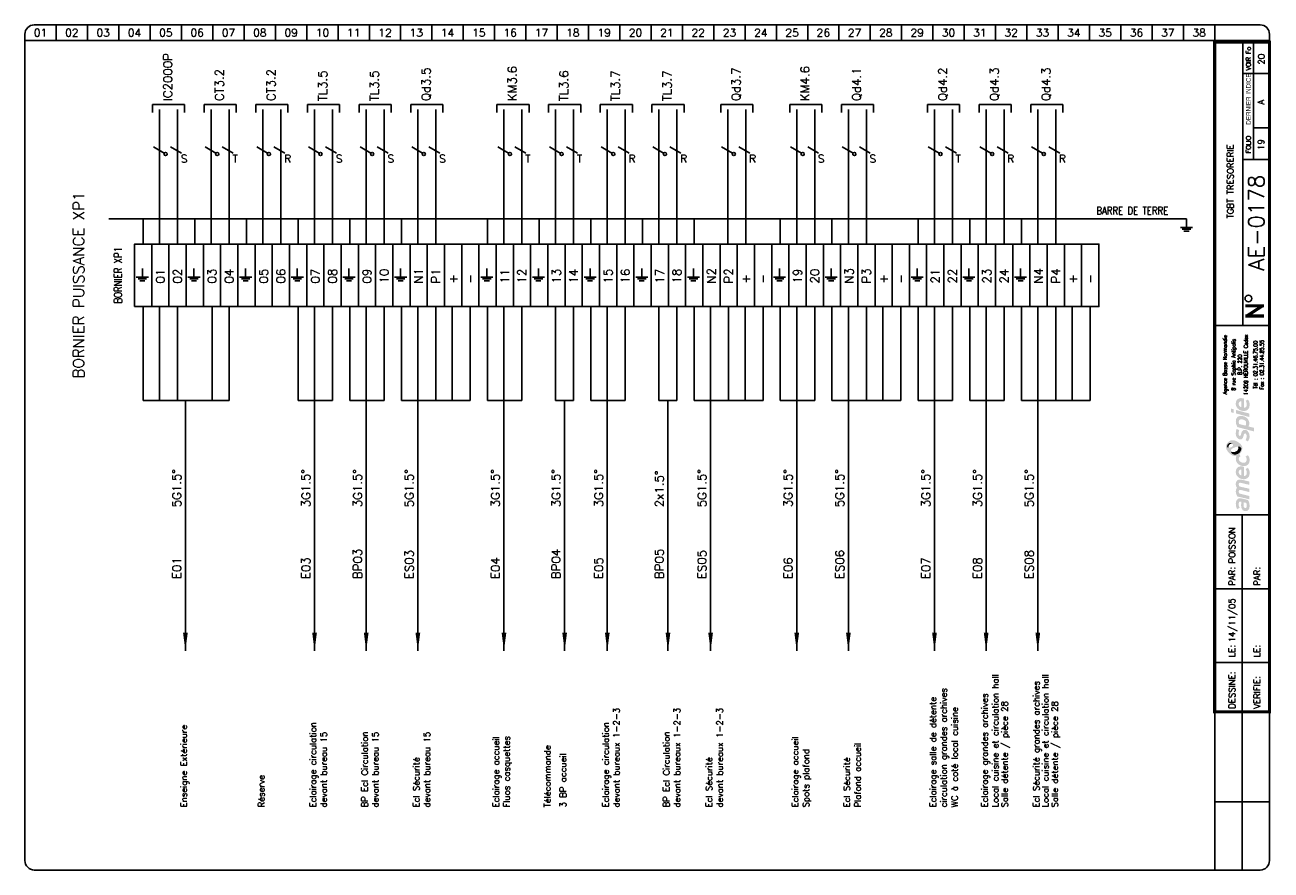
# Model space of a CAD drawing. Header units: millimetres. Extents: x 0 to 398, y 0 to 270.
import ezdxf
from ezdxf.enums import TextEntityAlignment as Align

# ---------------------------------------------------------------- set-up
doc = ezdxf.new("R2010")
doc.units = ezdxf.units.MM
doc.header["$LTSCALE"] = 20
doc.header["$MEASUREMENT"] = 0
for name, color, linetype in [('TEXTE', 3, 'Continuous'), ('TRAIFIN', 1, 'Continuous'), ('TRAIGROS', 2, 'Continuous'), ('TRAIMOY', 4, 'Continuous')]:
    doc.layers.add(name, color=color, linetype=linetype)
doc.styles.add('ROMANS8', font='ROMANS8.shx')
doc.styles.get("Standard").update_dxf_attribs({"font": 'simplex.shx'})
doc.styles.add('TXT', font='txt', dxfattribs={"width": 0.8})

# ---------------------------------------------------------------- blocks, each defined once
blk = doc.blocks.new('FDP-DIV-CHU')
at = {"layer": 'TEXTE', "color": 7, "const_width": 1}
for points in [[(392.75, 180.25), (386.75, 180.25)], [(387.25, 177), (392.25, 180.25)], [(392.75, 177), (386.75, 177)]]:
    blk.add_lwpolyline(points, dxfattribs=at)
at = {"layer": 'TEXTE', "color": 7}
blk.add_circle((387.76, 182.59), 1.08, dxfattribs=at)
at = {"layer": 'TRAIFIN', "color": 7}
for p, q in [((7, 270), (7, 265)), ((17, 270), (17, 265)), ((27, 270), (27, 265)), ((37, 270), (37, 265)), ((47, 270), (47, 265)), ((57, 270), (57, 265)), ((67, 270), (67, 265)), ((77, 270), (77, 265)), ((87, 270), (87, 265)), ((97, 270), (97, 265)), ((107, 270), (107, 265)), ((117, 270), (117, 265)), ((127, 270), (127, 265)), ((137, 270), (137, 265)), ((147, 270), (147, 265)), ((157, 270), (157, 265)), ((167, 270), (167, 265)), ((177, 270), (177, 265)), ((187, 270), (187, 265)), ((197, 270), (197, 265)), ((207, 270), (207, 265)), ((217, 270), (217, 265)), ((227, 270), (227, 265)), ((237, 270), (237, 265)), ((247, 270), (247, 265)), ((257, 270), (257, 265)), ((267, 270), (267, 265)), ((277, 270), (277, 265)), ((287, 270), (287, 265)), ((297, 270), (297, 265)), ((307, 270), (307, 265)), ((317, 270), (317, 265)), ((327, 270), (327, 265)), ((337, 270), (337, 265)), ((347, 270), (347, 265)), ((357, 270), (357, 265)), ((367, 270), (367, 265)), ((377, 270), (377, 265)), ((389.41, 227.04), (389.41, 264.5)), ((389.41, 237.09), (393.96, 237.09))]:
    blk.add_line(p, q, dxfattribs=at)
at = {"layer": 'TRAIGROS', "color": 7}
for p, q in [((-3, 267), (-3, 265)), ((0, 270), (391.5, 270)), ((394.5, 267), (394.5, 265)), ((394.5, 265), (-3, 265)), ((394.5, 265), (-3, 265)), ((-3, 265), (-3, 3)), ((386, 174), (386, 264.5)), ((394.5, 3), (394.5, 265)), ((386, 254.5), (394, 254.5)), ((386, 227.01), (394, 227.01)), ((377, 174), (394.5, 174)), ((377, 113.52), (394.51, 113.52)), ((377, -0.03), (377, 50.52)), ((0, 0), (391.5, 0))]:
    blk.add_line(p, q, dxfattribs=at)
at = {"layer": 'TRAIGROS', "color": 7, "const_width": 1}
blk.add_lwpolyline([(377, 264.5), (377, 50.52), (394.5, 50.52), (394.5, 264.5), (377, 264.5)], dxfattribs=at)
at = {"layer": 'TRAIGROS', "color": 7}
for centre, start, end in [((0, 267), 90, 180), ((391.5, 267), 0, 90), ((0, 3), 180, 270), ((391.5, 3), 270, 0)]:
    blk.add_arc(centre, 3, start, end, dxfattribs=at)
at = {"layer": 'TRAIMOY', "color": 7}
for p, q in [((385.75, -0.01), (385.75, 113.52)), ((377, 89.82), (394.51, 89.82)), ((377, 66.27), (394.51, 66.27)), ((377, 21.75), (394.51, 21.75))]:
    blk.add_line(p, q, dxfattribs=at)
at = {"layer": 'TEXTE', "color": 7}
for s, p in [('01', (2, 267.5)), ('02', (12, 267.5)), ('03', (22, 267.5)), ('04', (32, 267.5)), ('05', (42, 267.5)), ('06', (52, 267.5)), ('07', (62, 267.5)), ('08', (72, 267.5)), ('09', (82, 267.5)), ('10', (92, 267.5)), ('11', (102, 267.5)), ('12', (112, 267.5)), ('13', (122, 267.5)), ('14', (132, 267.5)), ('15', (142, 267.5)), ('16', (152, 267.5)), ('17', (162, 267.5)), ('18', (172, 267.5)), ('19', (182, 267.5)), ('20', (192, 267.5)), ('21', (202, 267.5)), ('22', (212, 267.5)), ('23', (222, 267.5)), ('24', (232, 267.5)), ('25', (242, 267.5)), ('26', (252, 267.5)), ('27', (262, 267.5)), ('28', (272, 267.5)), ('29', (282, 267.5)), ('30', (292, 267.5)), ('31', (302, 267.5)), ('32', (312, 267.5)), ('33', (322, 267.5)), ('34', (332, 267.5)), ('35', (342, 267.5)), ('36', (352, 267.5)), ('37', (362, 267.5)), ('38', (372, 267.5))]:
    blk.add_text(s, height=2.5, dxfattribs=at).set_placement(p, align=Align.MIDDLE)
at = {"layer": 'TEXTE', "color": 7, "width": 0.867769}
blk.add_text('VOIR Fo', height=1.5, rotation=90, dxfattribs=at).set_placement((388.5, 255.5), (388.5, 263), align=Align.FIT)
at = {"layer": 'TEXTE', "color": 7, "style": 'TXT', "width": 0.8}
blk.add_text('DERNIER INDICE', height=1.5, rotation=90, dxfattribs=at).set_placement((388.5, 238.12))
at = {"layer": 'TEXTE', "color": 7}
blk.add_text('FOLIO', height=1.5, rotation=90, dxfattribs=at).set_placement((388.5, 231.76), align=Align.CENTER)
for s, p in [('PAR:', (383.51, 90.82)), ('PAR:', (391.51, 90.82)), ('LE:', (383.51, 67.95)), ('LE:', (391.51, 67.95)), ('DESSINE:', (383.51, 51.52)), ('VERIFIE:', (391.51, 51.52))]:
    blk.add_text(s, height=2, rotation=90, dxfattribs=at).set_placement(p)
at = {"layer": 'TEXTE'}
for tag, p in [('FOLIO_SUIVANT', (392.9, 259.04)), ('INDICE', (392.79, 245.35)), ('FOLIO', (392.79, 231.76))]:
    blk.add_attdef(tag, text='', height=2, rotation=90, dxfattribs=at).set_placement(p, align=Align.CENTER)
blk.add_attdef('INTITULE_DU_PLAN', text='', height=2, rotation=90, dxfattribs=at).set_placement((382, 220), align=Align.MIDDLE)
at = {"layer": 'TEXTE', "color": 4}
blk.add_attdef('NUMERO', text='', height=5, rotation=90, dxfattribs=at).set_placement((392.79, 206.79), align=Align.CENTER)
at = {"layer": 'TEXTE'}
for tag, p in [('DESSINATEUR', (383.53, 97.95)), ('DATE', (383.51, 72.76))]:
    blk.add_attdef(tag, p, '', height=2, rotation=90, dxfattribs=at)
blk = doc.blocks.new('LOGO')
h = blk.add_hatch(color=187)
h.paths.add_polyline_path([(0.27, -25.15), (-0.26, -25.03), (-0.61, -25.01), (-0.96, -25.01), (-1.3, -25.15), (-1.56, -25.39), (-1.76, -25.66), (-1.92, -26.06), (-2.01, -26.61), (-2, -27.13), (-1.95, -27.54), (-1.82, -27.98), (-1.59, -28.49), (-0.78, -28.03), (-0.88, -27.84), (-0.99, -27.58), (-1.06, -27.27), (-1.09, -26.94), (-1.07, -26.65), (-1.03, -26.36), (-0.9, -26.15), (-0.74, -26.05), (-0.59, -26.04), (-0.23, -26.1), (-0.26, -26.47), (-0.29, -26.77), (-0.31, -27.1), (-0.31, -27.41), (-0.26, -27.77), (-0.19, -28.1), (-0.05, -28.44), (0.2, -28.78), (0.48, -28.98), (0.87, -29.11), (1.22, -29.1), (1.58, -29.04), (1.84, -28.87), (2.14, -28.53), (2.3, -28.16), (2.37, -27.71), (2.36, -27.1), (2.28, -26.51), (2.08, -25.89), (1.89, -25.54), (0.84, -25.3)])
h.paths.add_polyline_path([(0.54, -26.31), (1.32, -26.47), (1.41, -26.69), (1.48, -27.01), (1.49, -27.42), (1.48, -27.74), (1.4, -27.9), (1.29, -28.03), (1.14, -28.09), (0.96, -28.1), (0.81, -28.07), (0.69, -27.97), (0.6, -27.85), (0.54, -27.71), (0.5, -27.54), (0.49, -27.3), (0.49, -27.06), (0.5, -26.59)], flags=16)
h.paths.add_polyline_path([(-0.88, -23.47), (-0.97, -23.29), (-1.06, -23.08), (-1.08, -22.86), (-1.05, -22.63), (-0.97, -22.45), (-0.79, -22.36), (-0.5, -22.33), (2.29, -23.01), (2.29, -21.94), (-0.8, -21.24), (-0.96, -21.08), (-1.06, -20.77), (-1.1, -20.45), (-1, -20.2), (-0.87, -20.11), (-0.7, -20.03), (-0.48, -20.05), (2.29, -20.7), (2.29, -19.65), (-0.36, -19.01), (-0.65, -19), (-1.01, -19.01), (-1.3, -19.12), (-1.55, -19.28), (-1.77, -19.54), (-1.9, -19.8), (-1.98, -20), (-2.02, -20.38), (-2.01, -20.76), (-1.91, -21.13), (-1.79, -21.45), (-1.64, -21.71), (-1.75, -21.83), (-1.89, -22.08), (-1.98, -22.36), (-2.01, -22.66), (-2.01, -23), (-1.95, -23.36), (-1.85, -23.71), (-1.69, -24.08), (-1.5, -24.43), (2.29, -25.32), (2.29, -24.26)])
h.paths.add_polyline_path([(-0.19, -14.81), (-0.51, -14.81), (-0.91, -14.88), (-1.19, -15), (-1.42, -15.16), (-1.64, -15.38), (-1.83, -15.67), (-1.95, -15.97), (-2, -16.26), (-2.02, -16.52), (-2.01, -16.84), (-1.96, -17.15), (-1.84, -17.46), (-1.65, -17.81), (-1.41, -18.09), (-1.14, -18.33), (-0.89, -18.51), (-0.59, -18.68), (-0.17, -18.82), (0.24, -18.89), (0.59, -18.91), (0.98, -18.88), (1.37, -18.75), (1.77, -18.51), (2.17, -18.06), (2.33, -17.58), (2.38, -17.11), (2.38, -16.56), (2.33, -16.15), (2.2, -15.79), (2.03, -15.5), (1.82, -15.25), (1.14, -15.68), (1.3, -15.94), (1.42, -16.3), (1.49, -16.68), (1.49, -16.99), (1.43, -17.33), (1.23, -17.63), (0.99, -17.81), (0.79, -17.86), (0.6, -17.84), (0.6, -14.97), (0.23, -14.85)])
h.paths.add_polyline_path([(-0.26, -17.69), (-0.43, -17.64), (-0.58, -17.55), (-0.76, -17.39), (-0.9, -17.24), (-1.01, -17.02), (-1.06, -16.86), (-1.08, -16.63), (-1.06, -16.36), (-0.96, -16.16), (-0.83, -15.98), (-0.62, -15.87), (-0.44, -15.83), (-0.26, -15.83)], flags=16)
h.paths.add_polyline_path([(-0.09, -13.56), (-0.44, -13.4), (-0.74, -13.16), (-0.95, -12.9), (-1.04, -12.61), (-1.08, -12.36), (-1.02, -12.05), (-0.89, -11.83), (-0.73, -11.69), (-0.61, -11.61), (-0.5, -11.55), (-0.88, -10.89), (-1.08, -11.04), (-1.32, -11.18), (-1.51, -11.28), (-1.78, -11.38), (-1.87, -11.55), (-1.97, -11.89), (-2.01, -12.3), (-1.98, -12.76), (-1.82, -13.35), (-1.54, -13.76), (-1.25, -14.08), (-0.85, -14.34), (-0.48, -14.51), (-0.05, -14.65), (0.44, -14.71), (0.94, -14.69), (1.47, -14.5), (1.83, -14.25), (2.09, -13.94), (2.26, -13.6), (2.36, -13.21), (2.39, -12.82), (2.37, -12.43), (2.27, -11.98), (2.07, -11.58), (1.82, -11.23), (1.12, -11.67), (1.29, -11.95), (1.43, -12.27), (1.45, -12.61), (1.43, -12.96), (1.23, -13.36), (0.95, -13.57), (0.61, -13.63), (0.31, -13.63)])
h.paths.add_polyline_path([(1.25, -3.19), (0.94, -3.13), (0.59, -3.14), (0.32, -3.25), (0.1, -3.49), (-0.12, -3.81), (-0.25, -4.17), (-0.38, -4.62), (-0.46, -4.92), (-0.59, -5.03), (-0.74, -5.08), (-0.86, -5.03), (-0.96, -4.94), (-1.06, -4.74), (-1.12, -4.53), (-1.11, -4.23), (-1.07, -3.86), (-1.01, -3.51), (-0.93, -3.23), (-1.72, -2.85), (-1.84, -3.12), (-1.93, -3.4), (-1.97, -3.68), (-2, -3.98), (-2.02, -4.32), (-2, -4.65), (-1.94, -5.01), (-1.8, -5.31), (-1.64, -5.58), (-1.4, -5.84), (-1.11, -6.04), (-0.85, -6.17), (-0.56, -6.2), (-0.24, -6.15), (0.01, -5.99), (0.18, -5.81), (0.32, -5.51), (0.41, -5.18), (0.51, -4.86), (0.57, -4.63), (0.67, -4.45), (0.78, -4.33), (0.97, -4.29), (1.15, -4.35), (1.3, -4.55), (1.41, -4.85), (1.44, -5.24), (1.41, -5.62), (1.33, -5.91), (1.23, -6.15), (1.09, -6.39), (1.78, -6.81), (1.86, -6.74), (1.97, -6.61), (2.14, -6.32), (2.27, -6), (2.36, -5.62), (2.37, -5.24), (2.35, -4.86), (2.3, -4.52), (2.19, -4.21), (2.03, -3.92), (1.85, -3.65), (1.57, -3.35)])
h.paths.add_polyline_path([(1.14, 0.91), (0.82, 1.08), (0.5, 1.2), (0.1, 1.27), (-0.26, 1.3), (-0.73, 1.29), (-1.12, 1.19), (-1.38, 1.04), (-1.61, 0.8), (-1.77, 0.55), (-1.89, 0.33), (-1.98, 0.01), (-2.01, -0.32), (-1.99, -0.65), (-1.95, -1.02), (-1.88, -1.34), (-1.76, -1.63), (-1.63, -1.96), (-1.52, -2.24), (3.84, -3.66), (3.84, -2.51), (1.96, -2.01), (2.11, -1.85), (2.24, -1.56), (2.27, -1.32), (2.29, -1.04), (2.27, -0.75), (2.21, -0.44), (2.07, -0.1), (1.9, 0.2), (1.71, 0.44), (1.43, 0.71)])
h.paths.add_polyline_path([(0.98, -1.77), (-0.92, -1.28), (-0.98, -1.1), (-1.05, -0.84), (-1.07, -0.56), (-1.04, -0.29), (-0.94, -0.06), (-0.77, 0.11), (-0.53, 0.2), (-0.24, 0.22), (0.04, 0.2), (0.35, 0.13), (0.58, 0.05), (0.81, -0.07), (1.02, -0.24), (1.19, -0.46), (1.27, -0.68), (1.28, -0.93), (1.28, -1.16), (1.24, -1.43), (1.15, -1.61)], flags=16)
h.paths.add_polyline_path([(-1.97, 3.22), (-1.97, 2.11), (2.35, 0.95), (2.35, 2.06)])
h.paths.add_polyline_path([(-3.55, 3.65), (-3.55, 2.48), (-2.65, 2.25), (-2.65, 3.43)])
h.paths.add_polyline_path([(-0.19, 6.99), (-0.51, 6.99), (-0.91, 6.92), (-1.19, 6.81), (-1.42, 6.64), (-1.64, 6.43), (-1.83, 6.14), (-1.95, 5.83), (-2, 5.54), (-2.02, 5.28), (-2.01, 4.96), (-1.96, 4.66), (-1.84, 4.34), (-1.65, 4), (-1.41, 3.71), (-1.14, 3.48), (-0.89, 3.29), (-0.59, 3.12), (-0.17, 2.98), (0.24, 2.92), (0.59, 2.89), (0.98, 2.93), (1.37, 3.06), (1.77, 3.29), (2.17, 3.75), (2.33, 4.22), (2.38, 4.7), (2.38, 5.24), (2.33, 5.65), (2.2, 6.02), (2.03, 6.3), (1.82, 6.56), (1.14, 6.13), (1.3, 5.87), (1.42, 5.5), (1.49, 5.12), (1.49, 4.82), (1.43, 4.47), (1.23, 4.17), (0.99, 4), (0.79, 3.94), (0.6, 3.96), (0.6, 6.83), (0.23, 6.96)])
h.paths.add_polyline_path([(-0.26, 4.11), (-0.43, 4.16), (-0.58, 4.26), (-0.76, 4.42), (-0.9, 4.56), (-1.01, 4.78), (-1.06, 4.95), (-1.08, 5.17), (-1.06, 5.44), (-0.96, 5.64), (-0.83, 5.82), (-0.62, 5.93), (-0.44, 5.97), (-0.26, 5.97)], flags=16)
h = blk.add_hatch(color=135)
h.paths.add_polyline_path([(-2.62, -6.48), (-2.99, -6.44), (-3.33, -6.46), (-3.66, -6.54), (-3.9, -6.66), (-4.19, -6.88), (-4.48, -7.12), (-4.72, -7.4), (-4.9, -7.71), (-5.08, -8.08), (-5.15, -8.51), (-5.14, -8.84), (-5.03, -9.22), (-4.88, -9.56), (-4.68, -9.88), (-4.46, -10.22), (-4.19, -10.51), (-3.87, -10.81), (-3.57, -11.02), (-3.23, -11.21), (-2.91, -11.36), (-2.54, -11.44), (-2.16, -11.45), (-1.78, -11.38), (-1.51, -11.28), (-1.32, -11.18), (-1.08, -11.04), (-0.88, -10.89), (-0.73, -10.77), (-0.54, -10.54), (-0.29, -10.22), (-0.06, -9.77), (0.06, -9.2), (0.05, -8.64), (-0.11, -8.22), (-0.36, -7.85), (-0.69, -7.52), (-1.07, -7.21), (-1.43, -6.95), (-1.9, -6.73), (-2.27, -6.57)])
h.paths.add_polyline_path([(-2.94, -7.94), (-2.93, -8.06), (-2.93, -8.18), (-2.98, -8.34), (-3.08, -8.43), (-3.22, -8.54), (-3.43, -8.66), (-3.65, -8.75), (-3.89, -8.84), (-4.16, -8.87), (-4.34, -8.85), (-4.5, -8.82), (-4.67, -8.73), (-4.76, -8.58), (-4.8, -8.43), (-4.79, -8.24), (-4.75, -8.06), (-4.69, -7.92), (-4.59, -7.78), (-4.48, -7.64), (-4.34, -7.51), (-4.19, -7.41), (-4, -7.31), (-3.79, -7.28), (-3.58, -7.31), (-3.42, -7.38), (-3.25, -7.49), (-3.12, -7.62), (-3.02, -7.79)], flags=16)
h.paths.add_polyline_path([(-1.84, -8.57), (-1.32, -8.49), (-1.12, -8.49), (-0.87, -8.49), (-0.65, -8.57), (-0.45, -8.72), (-0.32, -8.9), (-0.26, -9.1), (-0.28, -9.35), (-0.35, -9.63), (-0.51, -9.97), (-0.73, -10.32), (-1.02, -10.58), (-1.39, -10.82), (-1.78, -10.98), (-2.23, -11.04), (-2.55, -11.01), (-2.82, -10.95), (-3.16, -10.77), (-3.4, -10.52), (-3.53, -10.28), (-3.6, -10.02), (-3.6, -9.73), (-3.5, -9.48), (-3.31, -9.23), (-3, -9.04), (-2.68, -8.88), (-2.26, -8.71)], flags=16)
h = blk.add_hatch(color=253)
h.paths.add_polyline_path([(-4, -7.31), (-4.19, -7.41), (-4.34, -7.51), (-4.48, -7.64), (-4.59, -7.78), (-4.69, -7.92), (-4.75, -8.06), (-4.79, -8.24), (-4.8, -8.43), (-4.76, -8.58), (-4.67, -8.73), (-4.5, -8.82), (-4.34, -8.85), (-4.36, -8.64), (-4.33, -8.43), (-4.27, -8.21), (-4.19, -8.05), (-4.09, -7.91), (-3.95, -7.79), (-3.82, -7.69), (-3.65, -7.62), (-3.47, -7.58), (-3.28, -7.58), (-3.12, -7.62), (-3.25, -7.49), (-3.42, -7.38), (-3.58, -7.31), (-3.79, -7.28)])
h.paths.add_polyline_path([(-0.87, -8.49), (-1.12, -8.49), (-1.32, -8.49), (-1.27, -8.65), (-1.22, -8.89), (-1.24, -9.17), (-1.31, -9.4), (-1.45, -9.63), (-1.67, -9.84), (-1.91, -10), (-2.2, -10.15), (-2.48, -10.22), (-2.71, -10.25), (-2.97, -10.24), (-3.22, -10.21), (-3.44, -10.12), (-3.6, -10.02), (-3.53, -10.28), (-3.4, -10.52), (-3.16, -10.77), (-2.82, -10.95), (-2.55, -11.01), (-2.23, -11.04), (-1.78, -10.98), (-1.39, -10.82), (-1.02, -10.58), (-0.73, -10.32), (-0.51, -9.97), (-0.35, -9.63), (-0.28, -9.35), (-0.26, -9.1), (-0.32, -8.9), (-0.45, -8.72), (-0.65, -8.57)])
at = {"color": 7, "style": 'ROMANS8', "width": 0.8}
for s, height, p in [('Agence Basse Normandie', 1.2384, (-4.85, 17.68)), ('8 rue Sophia Antipolis', 1.2384, (-2.12, 17.68)), ('14209 HEROUVILLE Cedex', 1.2384, (1.84, 17.68)), ('B.P. 220', 1.238, (-0.08, 17.68)), ('Tél : 02.31.46.75.00', 1.2384, (4.88, 17.68)), ('Fax : 02.31.44.85.55', 1.2384, (6.91, 17.68))]:
    blk.add_text(s, height=height, rotation=90, dxfattribs=at).set_placement(p, align=Align.CENTER)
blk = doc.blocks.new('U82')
at = {"layer": 'TRAIFIN'}
blk.add_line((0, -5), (0, 0), dxfattribs=at)
at = {"layer": 'TRAIMOY'}
for p, q in [((-3.5, -5), (3.5, -5)), ((-2.5, -6), (2.5, -6)), ((-1.5, -7), (1.5, -7))]:
    blk.add_line(p, q, dxfattribs=at)
blk = doc.blocks.new('X66')
at = {"linetype": 'Continuous'}
blk.add_lwpolyline([(-1.73, 2.5), (1.73, 0.5)], dxfattribs=at)
blk.add_circle((2.17, 0.25), 0.5, dxfattribs=at)
blk = doc.blocks.new('X59')
at = {"linetype": 'Continuous'}
blk.add_lwpolyline([(-1.73, 1), (1.73, -1)], dxfattribs=at)

msp = doc.modelspace()

# ---------------------------------------------------------------- linework, layer by layer
for p, q in [((40.75, 244.58), (51, 244.58)), ((40.75, 242.04), (40.75, 244.58)), ((51, 244.58), (51, 242.04)), ((57.25, 244.58), (67.5, 244.58)), ((57.25, 242.04), (57.25, 244.58)), ((67.5, 244.58), (67.5, 242.04)), ((73.75, 244.58), (84, 244.58)), ((73.75, 242.04), (73.75, 244.58)), ((84, 244.58), (84, 242.04)), ((90.25, 244.58), (100.5, 244.58)), ((90.25, 242.04), (90.25, 244.58)), ((100.5, 244.58), (100.5, 242.04)), ((106.75, 242.04), (106.75, 244.58)), ((106.75, 244.58), (117, 244.58)), ((117, 244.58), (117, 242.04)), ((123.25, 244.58), (133.5, 244.58)), ((123.25, 242.04), (123.25, 244.58)), ((133.5, 244.58), (133.5, 242.04)), ((150.75, 244.58), (161, 244.58)), ((150.75, 242.04), (150.75, 244.58)), ((161, 244.58), (161, 242.04)), ((167.25, 242.04), (167.25, 244.58)), ((167.25, 244.58), (177.5, 244.58)), ((177.5, 244.58), (177.5, 242.04)), ((183.75, 242.04), (183.75, 244.58)), ((183.75, 244.58), (194, 244.58)), ((194, 244.58), (194, 242.04)), ((200.25, 244.58), (210.5, 244.58)), ((200.25, 242.04), (200.25, 244.58)), ((210.5, 244.58), (210.5, 242.04)), ((222.25, 244.58), (232.5, 244.58)), ((222.25, 242.04), (222.25, 244.58)), ((232.5, 244.58), (232.5, 242.04)), ((244.25, 244.58), (254.5, 244.58)), ((244.25, 242.04), (244.25, 244.58)), ((254.5, 244.58), (254.5, 242.04)), ((260.75, 242.04), (260.75, 244.58)), ((260.75, 244.58), (271, 244.58)), ((271, 244.58), (271, 242.04)), ((288.25, 242.04), (288.25, 244.58)), ((288.25, 244.58), (298.5, 244.58)), ((298.5, 244.58), (298.5, 242.04)), ((304.75, 242.04), (304.75, 244.58)), ((304.75, 244.58), (315, 244.58)), ((315, 244.58), (315, 242.04)), ((321.25, 244.58), (331.5, 244.58)), ((321.25, 242.04), (321.25, 244.58)), ((331.5, 244.58), (331.5, 242.04))]:
    msp.add_line(p, q)
for points in [[(51.25, 70, 0, 1.5, 0), (51.25, 75.79, 1.5, 1.5, 0)], [(92.5, 70, 0, 1.5, 0), (92.5, 75.79, 1.5, 1.5, 0)], [(109, 70, 0, 1.5, 0), (109, 75.79, 1.5, 1.5, 0)], [(125.5, 70, 0, 1.5, 0), (125.5, 75.79, 1.5, 1.5, 0)], [(153, 70, 0, 1.5, 0), (153, 75.79, 1.5, 1.5, 0)], [(172.38, 70, 0, 1.5, 0), (172.38, 75.79, 1.5, 1.5, 0)], [(186, 70, 0, 1.5, 0), (186, 75.79, 1.5, 1.5, 0)], [(205.38, 70, 0, 1.5, 0), (205.38, 75.79, 1.5, 1.5, 0)], [(219, 70, 0, 1.5, 0), (219, 75.79, 1.5, 1.5, 0)], [(246.5, 70, 0, 1.5, 0), (246.5, 75.79, 1.5, 1.5, 0)], [(263, 70, 0, 1.5, 0), (263, 75.79, 1.5, 1.5, 0)], [(290.5, 70, 0, 1.5, 0), (290.5, 75.79, 1.5, 1.5, 0)], [(307, 70, 0, 1.5, 0), (307, 75.79, 1.5, 1.5, 0)], [(323.5, 70, 0, 1.5, 0), (323.5, 75.79, 1.5, 1.5, 0)]]:
    msp.add_lwpolyline(points, format="xyseb")
at = {"layer": 'TRAIFIN'}
for p, q in [((43, 200), (43, 243)), ((48.75, 200), (48.75, 243)), ((59.5, 200), (59.5, 243)), ((65.25, 200), (65.25, 243)), ((76, 200), (76, 243)), ((81.75, 200), (81.75, 243)), ((92.5, 200), (92.5, 243)), ((98.25, 200), (98.25, 243)), ((109, 200), (109, 243)), ((114.75, 200), (114.75, 243)), ((125.5, 200), (125.5, 243)), ((131.25, 200), (131.25, 243)), ((153, 200), (153, 243)), ((158.75, 200), (158.75, 243)), ((169.5, 200), (169.5, 243)), ((175.25, 200), (175.25, 243)), ((186, 200), (186, 243)), ((191.75, 200), (191.75, 243)), ((202.5, 200), (202.5, 243)), ((208.25, 200), (208.25, 243)), ((224.5, 200), (224.5, 243)), ((230.25, 200), (230.25, 243)), ((246.5, 200), (246.5, 243)), ((252.25, 200), (252.25, 243)), ((263, 200), (263, 243)), ((268.75, 200), (268.75, 243)), ((290.5, 200), (290.5, 243)), ((296.25, 200), (296.25, 243)), ((307, 200), (307, 243)), ((312.75, 200), (312.75, 243)), ((323.5, 200), (323.5, 243)), ((329.25, 200), (329.25, 243)), ((37.75, 180), (37.75, 150)), ((43, 180), (43, 150)), ((48.75, 180), (48.75, 150)), ((59.75, 180), (59.75, 150)), ((65.25, 180), (65.25, 150)), ((87.25, 180), (87.25, 150)), ((92.5, 180), (92.5, 150)), ((98.25, 180), (98.25, 150)), ((103.75, 180), (103.75, 150)), ((109, 180), (109, 150)), ((114.75, 180), (114.75, 150)), ((120.25, 180), (120.25, 150)), ((125.5, 180), (125.5, 150)), ((131.25, 180), (131.25, 150)), ((136.5, 180), (136.5, 150)), ((142.25, 180), (142.25, 150)), ((147.75, 180), (147.75, 150)), ((153, 180), (153, 150)), ((158.75, 180), (158.75, 150)), ((169.5, 180), (169.5, 150)), ((175.25, 180), (175.25, 150)), ((180.75, 180), (180.75, 150)), ((186, 180), (186, 150)), ((191.75, 180), (191.75, 150)), ((202.5, 180), (202.5, 150)), ((208.25, 180), (208.25, 150)), ((213.75, 180), (213.75, 150)), ((219, 180), (219, 150)), ((224.75, 180), (224.75, 150)), ((230, 180), (230, 150)), ((235.75, 180), (235.75, 150)), ((241.25, 180), (241.25, 150)), ((246.5, 180), (246.5, 150)), ((252.25, 180), (252.25, 150)), ((257.75, 180), (257.75, 150)), ((263, 180), (263, 150)), ((268.75, 180), (268.75, 150)), ((274, 180), (274, 150)), ((279.75, 180), (279.75, 150)), ((285.25, 180), (285.25, 150)), ((290.5, 180), (290.5, 150)), ((296.25, 180), (296.25, 150)), ((301.75, 180), (301.75, 150)), ((307, 180), (307, 150)), ((312.75, 180), (312.75, 150)), ((318.25, 180), (318.25, 150)), ((323.5, 180), (323.5, 150)), ((329.25, 180), (329.25, 150)), ((334.5, 180), (334.5, 150)), ((340.25, 180), (340.25, 150))]:
    msp.add_line(p, q, dxfattribs=at)
at = {"layer": 'TRAIMOY'}
for p, q in [((26.83, 208), (370.94, 208)), ((37.75, 200), (37.75, 208)), ((54.25, 200), (54.25, 208)), ((70.75, 200), (70.75, 208)), ((87.25, 200), (87.25, 208)), ((103.75, 200), (103.75, 208)), ((120.25, 200), (120.25, 208)), ((147.75, 200), (147.75, 208)), ((164.25, 200), (164.25, 208)), ((180.75, 200), (180.75, 208)), ((197.25, 200), (197.25, 208)), ((213.75, 200), (213.75, 208)), ((241.25, 200), (241.25, 208)), ((257.75, 200), (257.75, 208)), ((285.25, 200), (285.25, 208)), ((301.75, 200), (301.75, 208)), ((318.25, 200), (318.25, 208)), ((37.75, 150), (48.75, 150)), ((37.75, 150), (65.25, 150)), ((51.25, 70), (51.25, 150)), ((87.25, 150), (98.25, 150)), ((92.5, 70), (92.5, 150)), ((103.75, 150), (114.75, 150)), ((109, 70), (109, 150)), ((120.25, 150), (142.25, 150)), ((125.5, 70), (125.5, 150)), ((147.75, 150), (158.75, 150)), ((153, 70), (153, 150)), ((169.5, 150), (175.25, 150)), ((172.38, 70), (172.38, 150)), ((180.75, 150), (191.75, 150)), ((186, 70), (186, 150)), ((202.5, 150), (208.25, 150)), ((205.38, 70), (205.38, 150)), ((213.75, 150), (235.75, 150)), ((219, 70), (219, 150)), ((241.25, 150), (252.25, 150)), ((246.5, 70), (246.5, 150)), ((257.75, 150), (279.75, 150)), ((263, 70), (263, 150)), ((285.25, 150), (296.25, 150)), ((290.5, 70), (290.5, 150)), ((301.75, 150), (312.75, 150)), ((307, 70), (307, 150)), ((318.25, 150), (340.25, 150)), ((323.5, 70), (323.5, 150))]:
    msp.add_line(p, q, dxfattribs=at)
for points in [[(35, 180), (35, 200), (40.5, 200), (40.5, 180)], [(40.5, 180), (40.5, 200), (46, 200), (46, 180)], [(46, 180), (46, 200), (51.5, 200), (51.5, 180)], [(51.5, 180), (51.5, 200), (57, 200), (57, 180)], [(57, 180), (57, 200), (62.5, 200), (62.5, 180)], [(62.5, 180), (62.5, 200), (68, 200), (68, 180)], [(68, 180), (68, 200), (73.5, 200), (73.5, 180)], [(73.5, 180), (73.5, 200), (79, 200), (79, 180)], [(79, 180), (79, 200), (84.5, 200), (84.5, 180)], [(84.5, 180), (84.5, 200), (90, 200), (90, 180)], [(90, 180), (90, 200), (95.5, 200), (95.5, 180)], [(95.5, 180), (95.5, 200), (101, 200), (101, 180)], [(101, 180), (101, 200), (106.5, 200), (106.5, 180)], [(106.5, 180), (106.5, 200), (112, 200), (112, 180)], [(112, 180), (112, 200), (117.5, 200), (117.5, 180)], [(117.5, 180), (117.5, 200), (123, 200), (123, 180)], [(123, 180), (123, 200), (128.5, 200), (128.5, 180)], [(128.5, 180), (128.5, 200), (134, 200), (134, 180)], [(134, 180), (134, 200), (139.5, 200), (139.5, 180)], [(139.5, 180), (139.5, 200), (145, 200), (145, 180)], [(145, 180), (145, 200), (150.5, 200), (150.5, 180)], [(150.5, 180), (150.5, 200), (156, 200), (156, 180)], [(156, 180), (156, 200), (161.5, 200), (161.5, 180)], [(161.5, 180), (161.5, 200), (167, 200), (167, 180)], [(167, 180), (167, 200), (172.5, 200), (172.5, 180)], [(172.5, 180), (172.5, 200), (178, 200), (178, 180)], [(178, 180), (178, 200), (183.5, 200), (183.5, 180)], [(183.5, 180), (183.5, 200), (189, 200), (189, 180)], [(189, 180), (189, 200), (194.5, 200), (194.5, 180)], [(194.5, 180), (194.5, 200), (200, 200), (200, 180)], [(200, 180), (200, 200), (205.5, 200), (205.5, 180)], [(205.5, 180), (205.5, 200), (211, 200), (211, 180)], [(211, 180), (211, 200), (216.5, 200), (216.5, 180)], [(216.5, 180), (216.5, 200), (222, 200), (222, 180)], [(222, 180), (222, 200), (227.5, 200), (227.5, 180)], [(227.5, 180), (227.5, 200), (233, 200), (233, 180)], [(233, 180), (233, 200), (238.5, 200), (238.5, 180)], [(238.5, 180), (238.5, 200), (244, 200), (244, 180)], [(244, 180), (244, 200), (249.5, 200), (249.5, 180)], [(249.5, 180), (249.5, 200), (255, 200), (255, 180)], [(255, 180), (255, 200), (260.5, 200), (260.5, 180)], [(260.5, 180), (260.5, 200), (266, 200), (266, 180)], [(266, 180), (266, 200), (271.5, 200), (271.5, 180)], [(271.5, 180), (271.5, 200), (277, 200), (277, 180)], [(277, 180), (277, 200), (282.5, 200), (282.5, 180)], [(282.5, 180), (282.5, 200), (288, 200), (288, 180)], [(288, 180), (288, 200), (293.5, 200), (293.5, 180)], [(293.5, 180), (293.5, 200), (299, 200), (299, 180)], [(299, 180), (299, 200), (304.5, 200), (304.5, 180)], [(304.5, 180), (304.5, 200), (310, 200), (310, 180)], [(310, 180), (310, 200), (315.5, 200), (315.5, 180)], [(315.5, 180), (315.5, 200), (321, 200), (321, 180)], [(321, 180), (321, 200), (326.5, 200), (326.5, 180)], [(326.5, 180), (326.5, 200), (332, 200), (332, 180)], [(332, 180), (332, 200), (337.5, 200), (337.5, 180)], [(337.5, 180), (337.5, 200), (343, 200), (343, 180)]]:
    msp.add_lwpolyline(points, close=True, dxfattribs=at)

# ---------------------------------------------------------------- block references
msp.add_blockref('LOGO', (388.75, 143.76))
at = {"layer": 'TEXTE'}
msp.add_blockref('FDP-DIV-CHU', (3, 0), dxfattribs=at).add_auto_attribs({'DATE': '14/11/05', 'DESSINATEUR': 'POISSON', 'NUMERO': 'AE-0178', 'INTITULE_DU_PLAN': 'TGBT TRESORERIE', 'FOLIO': '19', 'FOLIO_SUIVANT': '20', 'INDICE': 'A'})
at = {"layer": 'TEXTE', "xscale": 0.549999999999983, "yscale": 0.5499999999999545, "zscale": 0.55}
for p in [(371, 208), (37.5, 192.13), (54, 192.13), (70.5, 192.13), (87, 192.13), (103.5, 192.13), (120, 192.13), (147.5, 192.13), (164, 192.13), (180.5, 192.13), (197, 192.13), (213.5, 192.13), (241, 192.13), (257.5, 192.13), (285, 192.13), (301.5, 192.13), (318, 192.13)]:
    msp.add_blockref('U82', p, dxfattribs=at)
at = {"layer": 'TRAIFIN'}
for name, p in [('X66', (42.75, 228.5)), ('X59', (48.25, 230)), ('X66', (59.25, 228.5)), ('X59', (64.75, 230)), ('X66', (75.75, 228.5)), ('X59', (81.25, 230)), ('X66', (92.25, 228.5)), ('X59', (97.75, 230)), ('X66', (108.75, 228.5)), ('X59', (114.25, 230)), ('X66', (125.25, 228.5)), ('X59', (130.75, 230)), ('X66', (152.75, 228.5)), ('X59', (158.25, 230)), ('X66', (169.25, 228.5)), ('X59', (174.75, 230)), ('X66', (185.75, 228.5)), ('X59', (191.25, 230)), ('X66', (202.25, 228.5)), ('X59', (207.75, 230)), ('X66', (224.25, 228.5)), ('X59', (229.75, 230)), ('X66', (246.25, 228.5)), ('X59', (251.75, 230)), ('X66', (262.75, 228.5)), ('X59', (268.25, 230)), ('X66', (290.25, 228.5)), ('X59', (295.75, 230)), ('X66', (306.75, 228.5)), ('X59', (312.25, 230)), ('X66', (323.25, 228.5)), ('X59', (328.75, 230))]:
    msp.add_blockref(name, p, dxfattribs=at)

# ---------------------------------------------------------------- texts
at = {"layer": 'TEXTE'}
for s, height, p in [('IC2000P', 2.75, (46.99, 245.67)), ('CT3.2', 2.75, (63.49, 245.67)), ('CT3.2', 2.75, (79.99, 245.67)), ('TL3.5', 2.75, (96.49, 245.67)), ('TL3.5', 2.75, (112.99, 245.67)), ('Qd3.5', 2.75, (129.49, 245.67)), ('KM3.6', 2.75, (156.99, 245.67)), ('TL3.6', 2.75, (173.49, 245.67)), ('TL3.7', 2.75, (189.99, 245.67)), ('TL3.7', 2.75, (206.49, 245.67)), ('Qd3.7', 2.75, (228.49, 245.67)), ('KM4.6', 2.75, (250.49, 245.67)), ('Qd4.1', 2.75, (266.99, 245.67)), ('Qd4.2', 2.75, (294.49, 245.67)), ('Qd4.3', 2.75, (310.99, 245.67)), ('Qd4.3', 2.75, (327.49, 245.67)), ('BORNIER PUISSANCE XP1', 3.5, (18.87, 157.09)), ('01', 2.75, (44.62, 187.38)), ('02', 2.75, (50.12, 187.38)), ('03', 2.75, (61.12, 187.38)), ('04', 2.75, (66.62, 187.38)), ('05', 2.75, (77.62, 187.38)), ('06', 2.75, (83.12, 187.38)), ('07', 2.75, (94.12, 187.38)), ('08', 2.75, (99.62, 187.38)), ('09', 2.75, (110.62, 187.38)), ('10', 2.75, (116.12, 187.38)), ('N1', 2.75, (127.12, 187.38)), ('P1', 2.75, (132.62, 187.38)), ('11', 2.75, (154.62, 187.38)), ('12', 2.75, (160.12, 187.38)), ('13', 2.75, (171.12, 187.38)), ('14', 2.75, (176.62, 187.38)), ('15', 2.75, (187.62, 187.38)), ('16', 2.75, (193.12, 187.38)), ('17', 2.75, (204.12, 187.38)), ('18', 2.75, (209.62, 187.38)), ('N2', 2.75, (220.62, 187.38)), ('P2', 2.75, (226.12, 187.38)), ('19', 2.75, (248.12, 187.38)), ('20', 2.75, (253.62, 187.38)), ('N3', 2.75, (264.62, 187.38)), ('P3', 2.75, (270.12, 187.38)), ('21', 2.75, (292.12, 187.38)), ('22', 2.75, (297.62, 187.38)), ('23', 2.75, (308.62, 187.38)), ('24', 2.75, (314.12, 187.38)), ('N4', 2.75, (325.12, 187.38)), ('P4', 2.75, (330.62, 187.38)), ('+', 2.75, (138.12, 187.38)), ('-', 2.75, (143.62, 187.38)), ('+', 2.75, (231.62, 187.38)), ('-', 2.75, (237.12, 187.38)), ('+', 2.75, (275.62, 187.38)), ('-', 2.75, (281.12, 187.38)), ('+', 2.75, (336.12, 187.38)), ('-', 2.75, (341.62, 187.38)), ('5G1.5°', 2.75, (49.87, 115.91)), ('3G1.5°', 2.75, (91.12, 115.91)), ('3G1.5°', 2.75, (107.62, 115.91)), ('5G1.5°', 2.75, (124.12, 115.91)), ('3G1.5°', 2.75, (151.62, 115.91)), ('3G1.5°', 2.75, (171, 115.91)), ('3G1.5°', 2.75, (184.62, 115.91)), ('2x1.5°', 2.75, (204, 115.91)), ('5G1.5°', 2.75, (217.62, 115.91)), ('3G1.5°', 2.75, (245.12, 115.91)), ('5G1.5°', 2.75, (261.62, 115.91)), ('3G1.5°', 2.75, (289.12, 115.91)), ('3G1.5°', 2.75, (305.62, 115.91)), ('5G1.5°', 2.75, (322.12, 115.91)), ('BP03', 2.75, (107.62, 92.97)), ('ES03', 2.75, (124.12, 92.97)), ('BP04', 2.75, (171, 92.97)), ('BP05', 2.75, (204, 92.97)), ('ES05', 2.75, (217.62, 92.97)), ('ES06', 2.75, (261.62, 92.97)), ('ES08', 2.75, (322.12, 92.97)), ('E01', 2.75, (49.87, 92.97)), ('E03', 2.75, (91.12, 92.97)), ('E04', 2.75, (151.62, 92.97)), ('E05', 2.75, (184.62, 92.97)), ('E06', 2.75, (245.12, 92.97)), ('E07', 2.75, (289.12, 92.97)), ('E08', 2.75, (305.62, 92.97))]:
    msp.add_text(s, height=height, rotation=90, dxfattribs=at).set_placement(p)
for s, p in [('S', (49.75, 226)), ('T', (66.25, 226)), ('R', (82.75, 226)), ('S', (99.25, 226)), ('S', (115.75, 226)), ('S', (132.25, 226)), ('T', (159.75, 226)), ('T', (176.25, 226)), ('R', (192.75, 226)), ('R', (209.25, 226)), ('R', (231.25, 226)), ('S', (253.25, 226)), ('S', (269.75, 226)), ('T', (297.25, 226)), ('R', (313.75, 226)), ('R', (330.25, 226))]:
    msp.add_text(s, height=2.5, dxfattribs=at).set_placement(p)
at = {"layer": 'TEXTE', "width": 0.8}
msp.add_text('BARRE DE TERRE', height=2.5, dxfattribs=at).set_placement((342.18, 209.41))
msp.add_text('BORNIER XP1', height=2.5, rotation=90, dxfattribs=at).set_placement((31, 181))
at = {"layer": 'TEXTE', "ltscale": 0.9}
for s, p in [('Local cuisine et circulation hall', (310.93, 20)), ('Ecl Sécurité grandes archives', (324, 20)), ('Local cuisine et circulation hall', (326.93, 20)), ('Eclairage salle de détente', (291, 20)), ('circulation grandes archives', (294.43, 20)), ('Eclairage grandes archives', (307.5, 20)), ('WC à coté local cuisine', (297.93, 20)), ('Salle détente / pièce 28', (313.93, 20)), ('Salle détente / pièce 28', (329.93, 20)), ('Enseigne Extérieure', (51.75, 20)), ('Eclairage circulation ', (93, 20)), ('Eclairage circulation ', (186.5, 20)), ('devant bureaux 1-2-3', (189.93, 20)), ('devant bureaux 1-2-3', (209.3, 20)), ('devant bureaux 1-2-3', (222.93, 20)), ('devant bureau 15', (96.43, 20)), ('BP Ecl Circulation', (109.5, 20)), ('devant bureau 15', (112.93, 20)), ('devant bureau 15', (129.43, 20)), ('Eclairage accueil', (151.43, 20)), ('Fluos casquettes', (154.86, 20)), ('Télécommande', (167.88, 20)), ('BP Ecl Circulation', (205.88, 20)), ('Eclairage accueil', (247, 20)), ('Spots plafond', (250.43, 20)), ('Plafond accueil', (266.93, 20)), ('Ecl Sécurité', (126, 20)), ('3 BP accueil', (172.88, 20)), ('Ecl Sécurité', (219.5, 20)), ('Ecl Sécurité', (263.5, 20)), ('Réserve', (76.5, 20))]:
    msp.add_text(s, height=2, rotation=90, dxfattribs=at).set_placement(p)

doc.saveas('drawing.dxf')
